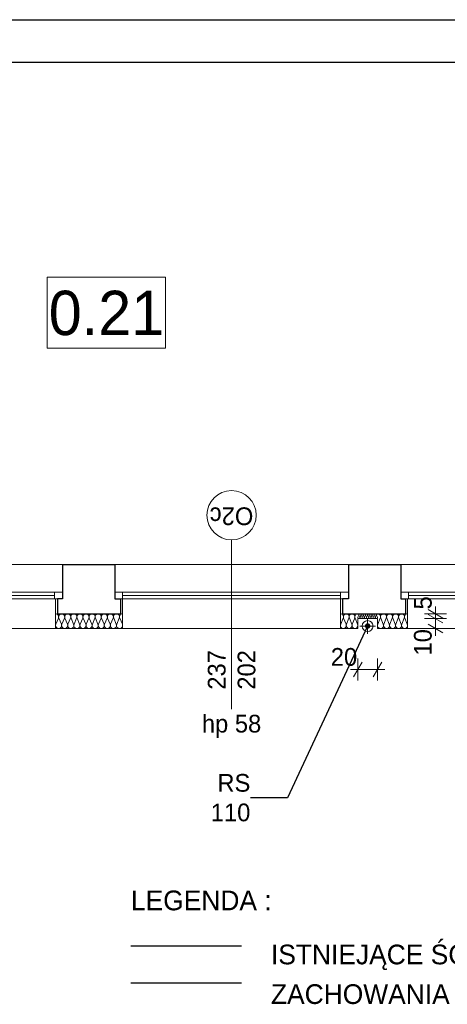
# Model space of a CAD drawing. Extents: x -21260 to 35740, y -2672 to 187028.
# Tile 48 of 120: x -1499 to 2837, y 47501 to 57496. Entities that reach past the tile are written whole.
import ezdxf

# ---------------------------------------------------------------- set-up
doc = ezdxf.new("R2010")
doc.units = 0
doc.header["$MEASUREMENT"] = 0
doc.layers.add('arch izolacje_Nr_Pióra__3', color=7, linetype='Continuous', lineweight=13, true_color=0xff6600)
doc.layers.add('Arch ocieplenie_Nr_Pióra__22', color=7, linetype='Continuous', lineweight=9, true_color=0x7f7f7f)
doc.layers.add('Arch ocieplenie', color=7, linetype='Continuous')
doc.layers.add('Arch wymiary', color=7, linetype='Continuous')
for name, color, linetype, lineweight in [('Arch opisy okien_Nr_Pióra__21', 7, 'Continuous', 13), ('Arch opisy_Nr_Pióra__1', 7, 'Continuous', 25), ('Arch opisy_Nr_Pióra__21', 7, 'Continuous', 13), ('Arch wymiary_Nr_Pióra__5', 7, 'Continuous', 13), ('INWENT ODWODNIENIE_Nr_Pióra__21', 7, 'Continuous', 13), ('INWENT OPISY_Nr_Pióra__21', 7, 'Continuous', 13), ('INWENT. OKNA_Nr_Pióra__5', 7, 'Continuous', 13), ('INWENT.ŚCIANY_Nr_Pióra__1', 7, 'Continuous', 25), ('INWENT.ŚCIANY_Nr_Pióra__21', 7, 'Continuous', 13)]:
    doc.layers.add(name, color=color, linetype=linetype, lineweight=lineweight)
doc.styles.add('GENERATED_STYLE_1', font='txt')
doc.styles.add('GENERATED_STYLE_3', font='txt')
doc.styles.add('GENERATED_STYLE_4', font='txt')
doc.styles.add('GENERATED_STYLE_6', font='txt')
doc.styles.add('GENERATED_STYLE_7', font='txt')
doc.dimstyles.new('GENERATED_STYLE__1', dxfattribs={"dimtxt": 179.999995, "dimasz": 114, "dimexe": 0.18, "dimexo": 0, "dimgap": 0.09, "dimtad": 1, "dimdec": 0, "dimlfac": 0.1, "dimzin": 0, "dimdsep": 46, "dimtxsty": 'GENERATED_STYLE_1', "dimblk": 'ARROWHEAD_2', "dimblk1": 'ARROWHEAD_2', "dimblk2": 'ARROWHEAD_2', "dimcen": 0.09, "dimclrd": 7, "dimclre": 7, "dimclrt": 7, "dimazin": 0, "dimtfac": 1, "dimtdec": 4, "dimtmove": 0, "dimatfit": 3, "dimfxl": 0, "dimtolj": 1, "dimtzin": 0, "dimarcsym": 0})
doc.dimstyles.new('GENERATED_STYLE__3', dxfattribs={"dimtxt": 179.999995, "dimasz": 114, "dimexe": 0.18, "dimexo": 0, "dimgap": 0.09, "dimtad": 1, "dimtih": 1, "dimtoh": 1, "dimdec": 0, "dimlfac": 0.1, "dimzin": 0, "dimdsep": 46, "dimtxsty": 'GENERATED_STYLE_1', "dimblk": 'ARROWHEAD_2', "dimblk1": 'ARROWHEAD_2', "dimblk2": 'ARROWHEAD_2', "dimcen": 0.09, "dimclrd": 7, "dimclre": 7, "dimclrt": 7, "dimazin": 0, "dimtfac": 1, "dimtdec": 4, "dimtmove": 0, "dimatfit": 3, "dimfxl": 0, "dimtolj": 1, "dimtzin": 0, "dimarcsym": 0})
doc.dimstyles.new('GENERATED_STYLE__6', dxfattribs={"dimtxt": 0.18, "dimasz": 109.44, "dimexe": 0.18, "dimexo": 0.0625, "dimgap": 0.09, "dimtad": 0, "dimtih": 1, "dimtoh": 1, "dimdec": 4, "dimzin": 0, "dimdsep": 46, "dimcen": 0.09, "dimadec": 0, "dimazin": 0, "dimtfac": 1, "dimtdec": 4, "dimtmove": 0, "dimatfit": 3, "dimldrblk": 'ARROWHEAD_11', "dimfxl": 0, "dimtolj": 1, "dimtzin": 0, "dimarcsym": 0})

# ---------------------------------------------------------------- blocks, each defined once
blk = doc.blocks.new('Izolacja cieplna 14_32', base_point=(1929.1, 51465.9))
at = {"layer": 'Arch ocieplenie_Nr_Pióra__22', "linetype": 'Continuous'}
for p, q in [((1780.8, 51421.2), (1756.5, 51360.6)), ((1810, 51360.6), (1785.7, 51421.2)), ((1839.1, 51421.2), (1814.9, 51360.6)), ((1868.3, 51360.6), (1844, 51421.2)), ((1897.5, 51421.2), (1873.2, 51360.6)), ((1926.6, 51360.6), (1902.4, 51421.2))]:
    blk.add_line(p, q, dxfattribs=at)
for centre, start_param, end_param in [((1754.1, 51434), 1.158004, 3.141593), ((1812.4, 51434), 1.158004, 5.125183), ((1870.7, 51434), 1.158004, 5.125183), ((1929.1, 51434), 3.141593, 5.125182), ((1783.2, 51347.8), 4.299595, 8.266775), ((1841.6, 51347.8), 4.299595, 8.266775), ((1899.9, 51347.8), 4.299595, 8.266775)]:
    blk.add_ellipse(centre, major_axis=(0, -31.9), ratio=0.914266, start_param=start_param, end_param=end_param, dxfattribs=at)
blk = doc.blocks.new('Izolacja cieplna 14_33', base_point=(-455.9, 51465.9))
at = {"layer": 'Arch ocieplenie_Nr_Pióra__22', "linetype": 'Continuous'}
for p, q in [((-1107.6, 51421.2), (-1133.3, 51360.6)), ((-1076.7, 51360.6), (-1102.4, 51421.2)), ((-1045.8, 51421.2), (-1071.5, 51360.6)), ((-1014.9, 51360.6), (-1040.6, 51421.2)), ((-984, 51421.2), (-1009.7, 51360.6)), ((-953.1, 51360.6), (-978.8, 51421.2)), ((-922.2, 51421.2), (-947.9, 51360.6)), ((-891.3, 51360.6), (-917, 51421.2)), ((-860.3, 51421.2), (-886.1, 51360.6)), ((-829.4, 51360.6), (-855.2, 51421.2)), ((-798.5, 51421.2), (-824.2, 51360.6)), ((-767.6, 51360.6), (-793.3, 51421.2)), ((-736.7, 51421.2), (-762.4, 51360.6)), ((-705.8, 51360.6), (-731.5, 51421.2)), ((-674.9, 51421.2), (-700.6, 51360.6)), ((-644, 51360.6), (-669.7, 51421.2)), ((-613.1, 51421.2), (-638.8, 51360.6)), ((-582.2, 51360.6), (-607.9, 51421.2)), ((-551.3, 51421.2), (-577, 51360.6)), ((-520.3, 51360.6), (-546.1, 51421.2)), ((-489.4, 51421.2), (-515.2, 51360.6)), ((-458.5, 51360.6), (-484.2, 51421.2))]:
    blk.add_line(p, q, dxfattribs=at)
for centre, start_param, end_param in [((-1135.9, 51434), 1.158004, 3.141593), ((-1074.1, 51434), 1.158004, 5.125183), ((-1012.3, 51434), 1.158004, 5.125183), ((-950.5, 51434), 1.158004, 5.125183), ((-888.7, 51434), 1.158004, 5.125183), ((-826.8, 51434), 1.158004, 5.125183), ((-765, 51434), 1.158004, 5.125183), ((-703.2, 51434), 1.158004, 5.125183), ((-641.4, 51434), 1.158004, 5.125183), ((-579.6, 51434), 1.158004, 5.125183), ((-517.7, 51434), 1.158004, 5.125183), ((-455.9, 51434), 3.141593, 5.125182), ((-1105, 51347.8), 4.299595, 8.266775), ((-1043.2, 51347.8), 4.299595, 8.266775), ((-981.4, 51347.8), 4.299595, 8.266775), ((-919.6, 51347.8), 4.299595, 8.266775), ((-857.7, 51347.8), 4.299595, 8.266775), ((-795.9, 51347.8), 4.299595, 8.266775), ((-734.1, 51347.8), 4.299595, 8.266775), ((-672.3, 51347.8), 4.299595, 8.266775), ((-610.5, 51347.8), 4.299595, 8.266775), ((-548.7, 51347.8), 4.299595, 8.266775), ((-486.8, 51347.8), 4.299595, 8.266775)]:
    blk.add_ellipse(centre, major_axis=(0, -31.9), ratio=0.968885, start_param=start_param, end_param=end_param, dxfattribs=at)
blk = doc.blocks.new('Izolacja cieplna 14_42', base_point=(2129.1, 51465.9))
at = {"layer": 'Arch ocieplenie_Nr_Pióra__22', "linetype": 'Continuous'}
for p, q in [((1939.2, 51451), (1930, 51430.8)), ((1950.4, 51430.8), (1941.1, 51451)), ((1961.5, 51451), (1952.2, 51430.8)), ((1972.6, 51430.8), (1963.3, 51451)), ((1983.7, 51451), (1974.4, 51430.8)), ((1994.8, 51430.8), (1985.6, 51451)), ((2005.9, 51451), (1996.7, 51430.8)), ((2017, 51430.8), (2007.8, 51451)), ((2028.1, 51451), (2018.9, 51430.8)), ((2039.2, 51430.8), (2030, 51451)), ((2050.4, 51451), (2041.1, 51430.8)), ((2061.5, 51430.8), (2052.2, 51451)), ((2072.6, 51451), (2063.3, 51430.8)), ((2083.7, 51430.8), (2074.4, 51451)), ((2094.8, 51451), (2085.6, 51430.8)), ((2105.9, 51430.8), (2096.7, 51451)), ((2117, 51451), (2107.8, 51430.8)), ((2128.1, 51430.8), (2118.9, 51451))]:
    blk.add_line(p, q, dxfattribs=at)
for centre, start_param, end_param in [((1940.2, 51426.5), 5.870392, 9.837571), ((1929.1, 51455.2), 2.7288, 4.712389), ((1951.3, 51455.2), 2.7288, 6.695979), ((1962.4, 51426.5), 5.870392, 9.837571), ((1973.5, 51455.2), 2.7288, 6.695979), ((1984.6, 51426.5), 5.870392, 9.837571), ((1995.7, 51455.2), 2.7288, 6.695979), ((2006.8, 51426.5), 5.870392, 9.837571), ((2018, 51455.2), 2.7288, 6.695979), ((2029.1, 51426.5), 5.870392, 9.837571), ((2040.2, 51455.2), 2.7288, 6.695979), ((2051.3, 51426.5), 5.870392, 9.837571), ((2062.4, 51455.2), 2.7288, 6.695979), ((2073.5, 51426.5), 5.870392, 9.837571), ((2084.6, 51455.2), 2.7288, 6.695979), ((2095.7, 51426.5), 5.870392, 9.837571), ((2106.8, 51455.2), 2.7288, 6.695979), ((2118, 51426.5), 5.870392, 9.837571), ((2129.1, 51455.2), 4.712389, 6.695979)]:
    blk.add_ellipse(centre, major_axis=(-11.1, 0), ratio=0.957051, start_param=start_param, end_param=end_param, dxfattribs=at)
blk = doc.blocks.new('Izolacja cieplna 14_43', base_point=(2434.1, 51465.9))
at = {"layer": 'Arch ocieplenie_Nr_Pióra__22', "linetype": 'Continuous'}
for p, q in [((2157, 51421.2), (2131.6, 51360.6)), ((2187.5, 51360.6), (2162.1, 51421.2)), ((2218, 51421.2), (2192.6, 51360.6)), ((2248.5, 51360.6), (2223.1, 51421.2)), ((2279, 51421.2), (2253.6, 51360.6)), ((2309.5, 51360.6), (2284.1, 51421.2)), ((2340, 51421.2), (2314.6, 51360.6)), ((2370.5, 51360.6), (2345.1, 51421.2)), ((2401, 51421.2), (2375.6, 51360.6)), ((2431.5, 51360.6), (2406.1, 51421.2))]:
    blk.add_line(p, q, dxfattribs=at)
for centre, start_param, end_param in [((2129.1, 51434), 1.158004, 3.141593), ((2190.1, 51434), 1.158004, 5.125183), ((2251.1, 51434), 1.158004, 5.125183), ((2312.1, 51434), 1.158004, 5.125183), ((2373.1, 51434), 1.158004, 5.125183), ((2434.1, 51434), 3.141593, 5.125182), ((2159.6, 51347.8), 4.299595, 8.266775), ((2220.6, 51347.8), 4.299595, 8.266775), ((2281.6, 51347.8), 4.299595, 8.266775), ((2342.6, 51347.8), 4.299595, 8.266775), ((2403.6, 51347.8), 4.299595, 8.266775)]:
    blk.add_ellipse(centre, major_axis=(0, -31.9), ratio=0.956062, start_param=start_param, end_param=end_param, dxfattribs=at)
blk = doc.blocks.new('*D544')
at = {"layer": 'Arch wymiary_Nr_Pióra__5', "linetype": 'Continuous'}
for p, q in [((1972.4, 50974.2), (1885.8, 50824.2)), ((1929.1, 50786.7), (1929.1, 51011.7)), ((2085.8, 50824.2), (2172.4, 50974.2)), ((2129.1, 50786.7), (2129.1, 51011.7)), ((1855.7, 50899.2), (1929.1, 50899.2)), ((1929.1, 50899.2), (2129.1, 50899.2)), ((2129.1, 50899.2), (2202.4, 50899.2))]:
    blk.add_line(p, q, dxfattribs=at)
at = {"layer": 'Arch wymiary_Nr_Pióra__5', "insert": (1655.3, 50935.2), "char_height": 180, "attachment_point": 7, "style": 'GENERATED_STYLE_1'}
blk.add_mtext('{20}', dxfattribs=at)
blk = doc.blocks.new('ARROWHEAD_2')
at = {"color": 0, "linetype": 'Continuous', "lineweight": 0}
for p, q in [((0, 0), (-1, 0)), ((-0.378, -0.655), (0.378, 0.655))]:
    blk.add_line(p, q, dxfattribs=at)
blk = doc.blocks.new('*D545')
at = {"layer": 'Arch wymiary_Nr_Pióra__5', "linetype": 'Continuous'}
for p, q in [((2829.6, 51415.9), (2604.6, 51415.9)), ((2792.1, 51372.6), (2642.1, 51459.2)), ((2717.1, 51315.9), (2717.1, 51415.9)), ((2829.6, 51315.9), (2604.6, 51315.9)), ((2642.1, 51359.2), (2792.1, 51272.6)), ((2717.1, 51242.5), (2717.1, 51315.9))]:
    blk.add_line(p, q, dxfattribs=at)
at = {"layer": 'Arch wymiary_Nr_Pióra__5', "char_height": 180, "attachment_point": 7, "rotation": 90, "style": 'GENERATED_STYLE_1'}
for s, insert in [('{5}', (2681.1, 51509.2)), ('{10}', (2681.1, 51042.1))]:
    blk.add_mtext(s, dxfattribs=dict(at, insert=insert))
blk = doc.blocks.new('*D546')
at = {"layer": 'Arch wymiary_Nr_Pióra__5', "linetype": 'Continuous'}
for p, q in [((2642.1, 51509.2), (2792.1, 51422.6)), ((2717.1, 51465.9), (2717.1, 51539.2)), ((2829.6, 51465.9), (2604.6, 51465.9)), ((2829.6, 51415.9), (2604.6, 51415.9)), ((2792.1, 51372.6), (2642.1, 51459.2)), ((2717.1, 51415.9), (2717.1, 51465.9))]:
    blk.add_line(p, q, dxfattribs=at)
at = {"layer": 'Arch wymiary_Nr_Pióra__5', "char_height": 180, "attachment_point": 7, "rotation": 90, "style": 'GENERATED_STYLE_1'}
for s, insert in [('{5}', (2681.1, 51509.2)), ('{10}', (2681.1, 51042.1))]:
    blk.add_mtext(s, dxfattribs=dict(at, insert=insert))
blk = doc.blocks.new('ARROWHEAD_11')
at = {"color": 0, "linetype": 'Continuous', "lineweight": 0}
blk.add_line((0, 0), (-1, 0), dxfattribs=at)
at = {"color": 0, "linetype": 'Continuous', "lineweight": 0, "const_width": 0.25, "flags": 128}
blk.add_lwpolyline([(-0.125, 0, 1), (0.125, 0, 1)], format="xyb", close=True, dxfattribs=at)

msp = doc.modelspace()

# ---------------------------------------------------------------- linework, layer by layer
at = {"layer": 'arch izolacje_Nr_Pióra__3', "linetype": 'Continuous'}
for p, q in [((-1135.9, 51315.9), (-1135.9, 51615.9)), ((-455.9, 51615.9), (-455.9, 51315.9)), ((1754.1, 51315.9), (1754.1, 51615.9)), ((2434.1, 51615.9), (2434.1, 51315.9)), ((2129.1, 51415.9), (1929.1, 51415.9)), ((1929.1, 51315.9), (1929.1, 51415.9)), ((2129.1, 51315.9), (2129.1, 51415.9)), ((1929.1, 51315.9), (-10420.9, 51315.9)), ((-455.9, 51315.9), (-1135.9, 51315.9)), ((1929.1, 51315.9), (1754.1, 51315.9)), ((2434.1, 51315.9), (2129.1, 51315.9)), ((7174.1, 51315.9), (2129.1, 51315.9))]:
    msp.add_line(p, q, dxfattribs=at)
at = {"layer": 'Arch opisy okien_Nr_Pióra__21', "linetype": 'Continuous'}
msp.add_circle((649.1, 52465.9), 250, dxfattribs=at)
at = {"layer": 'Arch opisy_Nr_Pióra__21', "linetype": 'Continuous'}
for p, q in [((-1219.5, 54880.7), (-1219.5, 54160.7)), ((-19.5, 54880.7), (-1219.5, 54880.7)), ((-19.5, 54160.7), (-19.5, 54880.7)), ((-1219.5, 54160.7), (-19.5, 54160.7))]:
    msp.add_line(p, q, dxfattribs=at)
at = {"layer": 'INWENT ODWODNIENIE_Nr_Pióra__21', "linetype": 'Continuous'}
for p, q in [((2029.1, 51260.9), (2029.1, 51420.9)), ((1949.1, 51340.9), (2109.1, 51340.9))]:
    msp.add_line(p, q, dxfattribs=at)
msp.add_circle((2029.1, 51340.9), 55, dxfattribs=at)
at = {"layer": 'INWENT OPISY_Nr_Pióra__21', "linetype": 'Continuous'}
msp.add_line((649.1, 52215.9), (649.1, 50495.9), dxfattribs=at)
at = {"layer": 'INWENT. OKNA_Nr_Pióra__5', "linetype": 'Continuous'}
for p, q in [((-1065.9, 51685.9), (-3415.9, 51685.9)), ((-1145.9, 51615.9), (-1145.9, 51685.9)), ((-1065.9, 51615.9), (-1065.9, 51685.9)), ((1834.1, 51685.9), (-535.9, 51685.9)), ((-535.9, 51615.9), (-535.9, 51685.9)), ((-455.9, 51615.9), (-455.9, 51685.9)), ((1754.1, 51615.9), (1754.1, 51685.9)), ((1834.1, 51615.9), (1834.1, 51685.9)), ((4714.1, 51685.9), (2364.1, 51685.9)), ((2364.1, 51615.9), (2364.1, 51685.9)), ((2444.1, 51615.9), (2444.1, 51685.9)), ((-3415.9, 51615.9), (-1065.9, 51615.9)), ((-3335.9, 51650.9), (-1145.9, 51650.9)), ((-535.9, 51615.9), (1834.1, 51615.9)), ((-455.9, 51650.9), (1754.1, 51650.9)), ((2364.1, 51615.9), (4714.1, 51615.9)), ((2444.1, 51650.9), (4634.1, 51650.9))]:
    msp.add_line(p, q, dxfattribs=at)
at = {"layer": 'INWENT.ŚCIANY_Nr_Pióra__1', "linetype": 'Continuous'}
for p, q in [((-5395.9, 57495.9), (5704.1, 57495.9)), ((-5395.9, 57065.9), (5704.1, 57065.9)), ((-1065.9, 51965.9), (-535.9, 51965.9)), ((-1065.9, 51965.9), (-1065.9, 51615.9)), ((-535.9, 51965.9), (-535.9, 51615.9)), ((1834.1, 51965.9), (2364.1, 51965.9)), ((1834.1, 51965.9), (1834.1, 51615.9)), ((2364.1, 51965.9), (2364.1, 51615.9)), ((-1065.9, 51615.9), (-1115.9, 51615.9)), ((-1115.9, 51615.9), (-1115.9, 51465.9)), ((-535.9, 51615.9), (-475.9, 51615.9)), ((-475.9, 51615.9), (-475.9, 51465.9)), ((1834.1, 51615.9), (1774.1, 51615.9)), ((1774.1, 51615.9), (1774.1, 51465.9)), ((2364.1, 51615.9), (2414.1, 51615.9)), ((2414.1, 51615.9), (2414.1, 51465.9)), ((-1115.9, 51465.9), (-475.9, 51465.9)), ((1774.1, 51465.9), (2414.1, 51465.9)), ((-371.3, 48095.1), (748.7, 48095.1)), ((748.7, 47715.1), (-371.3, 47715.1))]:
    msp.add_line(p, q, dxfattribs=at)
at = {"layer": 'INWENT.ŚCIANY_Nr_Pióra__21', "linetype": 'Continuous'}
for p, q in [((-3415.9, 51965.9), (-1065.9, 51965.9)), ((-535.9, 51965.9), (1834.1, 51965.9)), ((2364.1, 51965.9), (4714.1, 51965.9))]:
    msp.add_line(p, q, dxfattribs=at)

# ---------------------------------------------------------------- block references
at = {"layer": 'Arch ocieplenie', "color": 104, "linetype": 'Continuous', "lineweight": 9, "true_color": 0x029e21}
for name, p in [('Izolacja cieplna 14_33', (-455.9, 51465.9)), ('Izolacja cieplna 14_32', (1929.1, 51465.9)), ('Izolacja cieplna 14_42', (2129.1, 51465.9)), ('Izolacja cieplna 14_43', (2434.1, 51465.9))]:
    msp.add_blockref(name, p, dxfattribs=at)

# ---------------------------------------------------------------- texts
at = {"layer": 'Arch opisy okien_Nr_Pióra__21', "linetype": 'Continuous', "insert": (649.1, 52365.6), "char_height": 180, "attachment_point": 2, "rotation": 180, "style": 'GENERATED_STYLE_6'}
msp.add_mtext('{O2c}', dxfattribs=at)
at = {"layer": 'Arch opisy_Nr_Pióra__1', "linetype": 'Continuous', "insert": (-619.5, 54288), "char_height": 450, "attachment_point": 8, "style": 'GENERATED_STYLE_3'}
msp.add_mtext('{0.21}', dxfattribs=at)
at = {"layer": 'INWENT OPISY_Nr_Pióra__21', "linetype": 'Continuous', "insert": (408.3, 50895.9), "char_height": 180, "width": 1346.334, "attachment_point": 2, "rotation": 90, "line_spacing_factor": 1.007146, "style": 'GENERATED_STYLE_7'}
msp.add_mtext('{237\\P202}', dxfattribs=at)
at = {"layer": 'INWENT OPISY_Nr_Pióra__21', "linetype": 'Continuous'}
for s, insert, char_height, attachment_point, style in [('{hp 58}', (649.1, 50440.2), 180, 2, 'GENERATED_STYLE_7'), ('{LEGENDA :}', (-371.3, 48655.7), 200, 1, 'GENERATED_STYLE_4')]:
    msp.add_mtext(s, dxfattribs=dict(at, insert=insert, char_height=char_height, attachment_point=attachment_point, style=style))
at = {"layer": 'INWENT OPISY_Nr_Pióra__21', "linetype": 'Continuous', "insert": (839.7, 49597.9), "char_height": 180, "width": 692.895, "attachment_point": 6, "style": 'GENERATED_STYLE_4'}
msp.add_mtext('{RS 110}', dxfattribs=at)
at = {"layer": 'INWENT OPISY_Nr_Pióra__21', "linetype": 'Continuous', "insert": (1048.7, 48107.1), "char_height": 200, "width": 4861.522, "attachment_point": 1, "line_spacing_factor": 1.206619, "style": 'GENERATED_STYLE_4'}
msp.add_mtext('{ISTNIEJĄCE ŚCIANY MUROWANE DO ZACHOWANIA}', dxfattribs=at)

# ---------------------------------------------------------------- dimensions: what is measured, and where the dimension line sits
at = {"layer": 'Arch wymiary', "linetype": 'Continuous'}
for p1, p2, picture, middle in [((2129.1, 51315.9), (2129.1, 51415.9), '*D545', (2591.1, 51178.7)), ((2129.1, 51415.9), (2242.5, 51465.9), '*D546', (2591.1, 51577.5))]:
    dim = msp.add_linear_dim(base=(2717.1, 51315.9), p1=p1, p2=p2, angle=90, dimstyle='GENERATED_STYLE__1', dxfattribs=at)
    dim.commit()
    dim.dimension.update_dxf_attribs({"geometry": picture, "text_midpoint": middle})
dim = msp.add_linear_dim(base=(1929.1, 50899.2), p1=(1929.1, 51315.9), p2=(2129.1, 51315.9), dimstyle='GENERATED_STYLE__3', dxfattribs=at)
dim.commit()
dim.dimension.update_dxf_attribs({"geometry": '*D544', "text_midpoint": (1791.9, 51025.2)})

# ---------------------------------------------------------------- leaders
at = {"layer": 'INWENT OPISY_Nr_Pióra__21', "linetype": 'Continuous', "annotation_type": 0, "has_hookline": 1, "hookline_direction": 1, "text_width": 437.1}
msp.add_leader([(2029.1, 51340.9), (1214.7, 49597.9), (839.8, 49597.9)], dimstyle='GENERATED_STYLE__6', dxfattribs=at)

doc.saveas('drawing.dxf')
